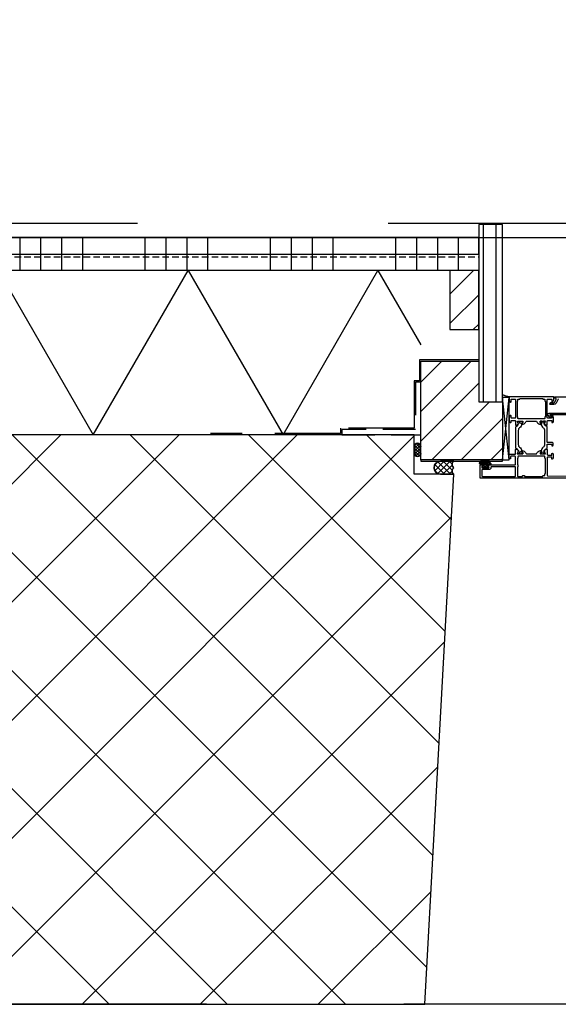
# Model space of a CAD drawing. Header units: millimetres. Extents: x 111285 to 237437, y -9513 to 52045.
# Tile 99 of 117: x 151682 to 152091, y 0 to 749. Entities that reach past the tile are written whole.
import ezdxf

# ---------------------------------------------------------------- set-up
doc = ezdxf.new("R2010")
doc.units = ezdxf.units.MM
doc.header["$LTSCALE"] = 100
for name, pattern in [('CENTER', [50.8, 31.75, -6.35, 6.35, -6.35]), ('DASHED', [0.75, 0.5, -0.25]), ('DASHED3', [4.5, 3, -1.5])]:
    doc.linetypes.add(name, pattern=pattern)
doc.layers.get('0').update_dxf_attribs({"color": 252})
for name, color, linetype in [('0-aanzicht', 252, 'Continuous'), ('0-acceering', 252, 'Continuous'), ('0-afwerking', 252, 'Continuous'), ('0-arc-wanden', 252, 'Continuous'), ('0-binnenwanden', 252, 'Continuous'), ('0-BUITENKOZIJNEN', 252, 'Continuous'), ('0-constructie', 252, 'Continuous'), ('0-HOOFDSTRAMIEN', 1, 'CENTER'), ('0-ISOLATIE', 252, 'Continuous'), ('0-METSTU', 252, 'Continuous')]:
    doc.layers.add(name, color=color, linetype=linetype)
doc.layers.add('X-ref binnenlijn', color=252, linetype='Continuous', plot=False)
doc.linetypes.add('ZIGZAG', pattern='A,0.00254,-5.08,[131,ltypeshp.shx,S=5.08,R=0,X=-5.08,Y=0],-10.16,[131,ltypeshp.shx,S=5.08,R=180,X=5.08,Y=0],-5.08', length=20.32254)

# ---------------------------------------------------------------- blocks, each defined once
blk = doc.blocks.new('U-STRAMIEN')
at = {"layer": '0-HOOFDSTRAMIEN', "ltscale": 0.3}
blk.add_lwpolyline([(-5000, 0), (68000, 0)], dxfattribs=at)
blk = doc.blocks.new('P-71191BLOCK')
at = {"layer": '0-BUITENKOZIJNEN', "linetype": 'Continuous', "ltscale": 0.25}
blk.add_lwpolyline([(14.4, 46.39), (13.04, 45.6), (12.5, 45.6, -0.414214), (12.3, 45.8), (12.3, 49.6, -0.414214), (12.5, 49.8), (14.53, 48.96, 0.9366), (14.89, 48.78), (15.91, 50.55, 0.577375), (15.65, 51), (12.1, 51, -0.414214), (11.4, 51.7), (11.4, 54.2, -0.414214), (11.7, 54.5), (12.3, 54.5, 1), (12.3, 55.5), (9.1, 55.5, 0.412335), (8.3, 54.71, 0.416094), (8.5, 54.5), (9.7, 54.5, -0.414214), (9.9, 54.3), (9.9, 51.5, -0.414214), (9.4, 51), (-3.91, 51, -0.410557), (-4.41, 51.49), (-4.6, 67), (-4.6, 69.5, -0.414214), (-4.1, 70), (-3.2, 70, -0.414214), (-3, 69.8), (-3, 68.9, 1), (-2.2, 68.9), (-2.2, 72, 0.414214), (-2.7, 72.5), (-3, 72.5, 0.414214), (-3.2, 72.3), (-3.2, 71.7, -0.414214), (-3.7, 71.2), (-4.3, 71.2, -0.414214), (-4.8, 71.7), (-4.8, 76.3, -0.414214), (-4.3, 76.8), (-3.7, 76.8, -0.414214), (-3.2, 76.3), (-3.2, 75.7, 0.414214), (-3, 75.5), (-2.7, 75.5, 0.414214), (-2.2, 76), (-2.2, 77.5, 0.414214), (-2.7, 78), (-5.7, 78, 0.414214), (-6.2, 77.5), (-6.2, 0.5, 0.414214), (-5.7, 0), (3.5, 0, 0.414214), (4, 0.5), (4, 2, 0.414214), (3.5, 2.5), (3.4, 2.5, 0.414214), (3.2, 2.3), (3.2, 2, -1), (1.6, 2), (1.6, 6, -1), (3.2, 6), (3.2, 5.7, 0.414214), (3.4, 5.5), (3.5, 5.5, 0.414214), (4, 6), (4, 26.5, -0.414214), (4.5, 27), (10, 27, -0.414214), (10.5, 26.5), (10.5, 23.4, -0.414214), (10.3, 23.2), (8.7, 23.2, 0.414214), (8.5, 23, 0.414214), (9.3, 22.2), (11.6, 22.2, 0.414214), (12.1, 22.7), (12.1, 26.8, -0.414214), (12.3, 27), (15.65, 27, 0.577351), (15.91, 27.45), (14.89, 29.22, 0.936617), (14.53, 29.04), (12.5, 28.2, -0.414214), (12.3, 28.4), (12.3, 32.2, -0.414214), (12.5, 32.4), (13.04, 32.4), (14.4, 31.61, 0.999993), (14.8, 31.61), (14.8, 31.96, 0.267949), (13.3, 34.56), (12.8, 34.85, -0.267949), (12.3, 35.71), (12.3, 42.29, -0.267949), (12.8, 43.15), (13.3, 43.44, 0.267949), (14.8, 46.04), (14.8, 46.39, 0.999992)], format="xyb", close=True, dxfattribs=at)
at = {"layer": '0-BUITENKOZIJNEN', "linetype": 'Continuous'}
for points in [[(-4.8, 28.9), (-4.8, 32.11, -0.414214), (-4.6, 32.31), (-4.4, 32.31, 0.414214), (-4.2, 32.51), (-4.2, 33.6, 0.414214), (-4.4, 33.8), (-4.6, 33.8, -0.414214), (-4.8, 34), (-4.8, 47.5, -0.414214), (-4.6, 47.7), (-4.4, 47.7, 0.414214), (-4.2, 47.9), (-4.2, 49, -0.414214), (-4, 49.2), (-2.9, 49.2, 0.414214), (-2.7, 49.4, -0.414214), (-2.5, 49.6), (8.79, 49.6, -0.414214), (8.99, 49.4, 0.414214), (9.19, 49.2), (10.3, 49.2, -0.414214), (10.5, 49), (10.5, 29, -0.414214), (10.3, 28.8), (9.2, 28.8, 0.414214), (9, 28.6, -0.414214), (8.8, 28.4), (4.2, 28.4, -0.414214), (4, 28.6, 0.414214), (3.8, 28.8), (2.8, 28.8, 0.414214), (2.6, 28.6, -0.414214), (2.4, 28.4), (-4.3, 28.4, -0.414214)], [(-0.1, 1.4), (-4.3, 1.4, -0.414214), (-4.8, 1.9), (-4.8, 26.5, -0.414214), (-4.3, 27), (2.1, 27, -0.414214), (2.6, 26.5), (2.6, 8.7, -0.414214), (2.1, 8.2), (1.9, 8.2, 0.414214), (0.4, 6.7), (0.4, 1.9, -0.414214)]]:
    blk.add_lwpolyline(points, format="xyb", close=True, dxfattribs=at)
blk = doc.blocks.new('P-70157BLOCK')
at = {"layer": '0-BUITENKOZIJNEN', "linetype": 'Continuous'}
for points in [[(14.5, 4.8, -0.536675), (14.32, 5.08, -0.301511), (16.16, 6.3), (18, 6.3, -0.414214), (18.5, 5.8), (18.5, -27.2, -0.414214), (18, -27.7), (16.16, -27.7, -0.301511), (14.32, -26.48, -0.536675), (14.5, -26.2), (16.2, -26.2, 0.414214), (16.7, -25.7), (16.7, -23.2, 0.414214), (16.2, -22.7), (2.7, -22.7, 0.414214), (2.2, -23.2), (2.2, -25.7, 0.414214), (2.7, -26.2), (4.1, -26.2, -0.553992), (4.28, -26.49, -0.287008), (2.66, -27.5), (-0.1, -27.5, -0.414214), (-1.1, -26.5), (-1.1, -26.4, -0.414214), (-0.9, -26.2), (0.3, -26.2, 0.414214), (0.5, -26), (0.5, -23.4, 0.414214), (-0.2, -22.7), (-0.2, -22.7), (-2.87, -22.7), (-2.87, -22.7, -0.57735), (-3.13, -22.25), (-2.76, -21.62), (-2.13, -20.52, -1), (-1.76, -20.67), (-0.28, -21.29, 0.534511), (0, -21.1), (0, -21.1), (0, -17.5, 0.414214), (-0.2, -17.3), (-0.74, -17.3), (-0.74, -17.3), (-2.1, -18.09, -1.077346), (-2.5, -18.12), (-2.5, -17.74, -0.267949), (-1, -15.14), (-1, -15.14), (-0.5, -14.85, 0.267949), (0, -13.99), (0, -10.7), (0, -10.7), (0, -7.42, 0.267949), (-0.5, -6.55), (-0.5, -6.55), (-1, -6.26, -0.267949), (-2.5, -3.66), (-2.5, -3.66), (-2.5, -3.28, -1.077346), (-2.1, -3.31), (-0.74, -4.1), (-0.2, -4.1, 0.414214), (0, -3.9), (0, -3.9), (0, -0.3), (0, -0.3, 0.534511), (-0.28, -0.11), (-1.76, -0.73), (-1.76, -0.73, -1), (-2.13, -0.88), (-2.13, -0.88), (-2.76, 0.22), (-2.76, 0.22), (-3.13, 0.85, -0.57735), (-2.87, 1.3), (-2.87, 1.3), (-0.2, 1.3, 0.414214), (0.5, 2), (0.5, 4.6, 0.414214), (0.3, 4.8), (-0.9, 4.8, -0.414214), (-1.1, 5), (-1.1, 5.1, -0.414214), (-0.1, 6.1), (2.66, 6.1, -0.287008), (4.28, 5.09, -0.553992), (4.1, 4.8), (2.7, 4.8, 0.414214), (2.2, 4.3), (2.2, 1.8, 0.414214), (2.7, 1.3), (16.2, 1.3, 0.414214), (16.7, 1.8), (16.7, 4.3, 0.414214), (16.2, 4.8)], [(17.1, -5.7), (17.1, -5.7), (17.1, -2.2), (17.1, -2.2, 0.414214), (16.9, -2, -0.414214), (16.7, -1.8), (16.7, -0.7), (16.7, -0.7, 0.414214), (16.5, -0.5), (15.4, -0.5, -0.414214), (15.2, -0.3, 0.414214), (15, -0.1), (3.5, -0.1), (3.5, -0.1, 0.414214), (3.3, -0.3, -0.414214), (3.1, -0.5), (2, -0.5, 0.414214), (1.8, -0.7), (1.8, -1.8), (1.8, -20.7), (1.8, -20.7, 0.414214), (2, -20.9), (3.1, -20.9, -0.414214), (3.3, -21.1, 0.414214), (3.5, -21.3), (15, -21.3, 0.414214), (15.2, -21.1), (15.2, -21.1, -0.414214), (15.4, -20.9), (15.4, -20.9), (16.5, -20.9, 0.414214), (16.7, -20.7), (16.7, -20.7), (16.7, -19.6), (16.7, -19.6, -0.414214), (16.9, -19.4), (16.9, -19.4, 0.414214), (17.1, -19.2), (17.1, -19.2)]]:
    blk.add_lwpolyline(points, format="xyb", close=True, dxfattribs=at)
blk = doc.blocks.new('SR2-horizontal')
at = {"ltscale": 0.1}
for p, q in [((320, -403), (330, -403)), ((315, -408), (315, -408)), ((330, -408), (330, -408)), ((300, -424.11), (300, -419.11)), ((302.5, -416.61), (302.5, -416.61)), ((305, -419.11), (305, -424.11)), ((330, -413), (320, -413)), ((372, -414), (367, -461.5)), ((367, -414), (372, -461.5)), ((367, -461.5), (367, -414)), ((367, -414), (372, -414)), ((372, -414), (372, -461.5)), ((302.5, -426.61), (302.5, -426.61)), ((372, -461.5), (367, -461.5))]:
    blk.add_line(p, q, dxfattribs=at)
for p, q in [((305, -414), (305, -413)), ((305, -413), (367, -413)), ((367, -414), (305, -414)), ((367, -413), (367, -414))]:
    blk.add_line(p, q)
at = {"linetype": 'DASHED', "ltscale": 0.5}
for p, q in [((245, -437), (245, -433)), ((245, -433), (305, -433)), ((305, -433), (305, -473)), ((301, -437), (245, -437)), ((301, -473), (301, -437)), ((305, -473), (301, -473))]:
    blk.add_line(p, q, dxfattribs=at)
at = {"linetype": 'DASHED', "ltscale": 0.1}
blk.add_line((-349, -568.5), (349, -568.5), dxfattribs=at)
at = {"linetype": 'Continuous'}
for points in [[(355.35, -409.31), (356.05, -409.19), (356.05, -408.79), (354.69, -408), (353.01, -408), (351.65, -408.79), (351.65, -409.19), (352.35, -409.31, -0.36397), (352.6, -409.6), (352.6, -409.9, -0.414214), (351.9, -410.6), (350.2, -410.6, 0.414214), (350, -410.8), (350, -410.8), (350, -410.8, 0.514348), (350.75, -413.4), (356.56, -413.4), (356.56, -413.4, 0.131652), (356.71, -413.36), (356.71, -413.36), (357.47, -412.92), (357.47, -412.92, 0.244142), (357.72, -412.53), (357.72, -412.53, 0.396233), (357.47, -412.21), (357.47, -412.21), (357.13, -412.15), (357.13, -412.15, 0.170304), (356.93, -412.19), (356.93, -412.19), (356.46, -412.46), (356.46, -412.46, -0.131652), (356.31, -412.5), (356.31, -412.5), (351.24, -412.5), (351.24, -412.5, -0.491631), (351.18, -412.43), (351.18, -412.43), (356.23, -412.4, 0.131652), (356.48, -412.33), (357.85, -411.54), (357.85, -411.54, 0.267949), (358.1, -411.11), (358.1, -411.11), (358.1, -410.8, 0.414214), (357.9, -410.6), (355.8, -410.6, -0.414214), (355.1, -409.9), (355.1, -409.6, -0.36397)], [(350.54, -411.3), (356.23, -411.3), (356.23, -411.3), (356.26, -411.33), (356.26, -411.33), (356.23, -411.3), (356.23, -411.3, -0.414214), (356.26, -411.33, -0.414214), (356.26, -411.33), (356.26, -411.47), (356.26, -411.47, -0.414214), (356.23, -411.5), (356.23, -411.5), (350.64, -411.5), (350.64, -411.5, 0.450354), (350.61, -411.53), (350.61, -411.53, 0.124641), (350.82, -412.07), (350.82, -412.07), (350.79, -412.12), (350.79, -412.12, -0.506575), (350.74, -412.12), (350.74, -412.12, -0.161858), (350.51, -411.4), (350.51, -411.4), (350.51, -411.33), (350.51, -411.33, -0.414214)], [(354.37, -408.98, 0.388879), (354.17, -408.8), (354.17, -408.8), (353.53, -408.8), (353.53, -408.8, 0.388879), (353.33, -408.98), (353.33, -408.98), (353.22, -410.28), (353.22, -410.28, 0.440011), (353.42, -410.5), (353.42, -410.5), (354.28, -410.5), (354.28, -410.5, 0.440011), (354.48, -410.28), (354.48, -410.28)], [(382.4, -418.7), (382.4, -418.7, 0.414214), (382.2, -418.5), (381.17, -418.5, 0.609065), (381.01, -418.82, -1.936492), (379.79, -418.82, 0.609065), (379.63, -418.5), (378.6, -418.5, 0.534511), (378.41, -418.78), (379, -420.2, -0.376373), (378.37, -422.08), (377.3, -422.69, 0.267949), (377.05, -423.12), (377.05, -438.88, 0.267949), (377.3, -439.31), (378.37, -439.92, -0.376373), (379, -441.8), (378.41, -443.22, 0.534511), (378.6, -443.5), (379.63, -443.5, 0.609065), (379.79, -443.18, -1.936492), (381.01, -443.18, 0.609065), (381.17, -443.5), (382.2, -443.5, 0.414214), (382.4, -443.3), (382.4, -442.75), (381.54, -441.27, -0.126173), (381.5, -441.12, 0.233397), (380.07, -438.38, -0.239087), (379.05, -436.36), (379.05, -425.64, -0.239087), (380.07, -423.62, 0.233397), (381.5, -420.88, -0.126173), (381.54, -420.73), (382.4, -419.25)], [(396.5, -420.88, 0.126173), (396.46, -420.73), (395.6, -419.25), (395.6, -418.7, -0.414214), (395.8, -418.5), (396.83, -418.5, -0.609065), (396.99, -418.82, 1.936492), (398.21, -418.82, -0.609065), (398.37, -418.5), (399.4, -418.5), (399.4, -418.5, -0.534511), (399.59, -418.78), (399.59, -418.78), (399, -420.2, 0.376373), (399.63, -422.08), (400.7, -422.69, -0.267949), (400.95, -423.12), (400.95, -425.5, 0.414214), (401.45, -426), (404.15, -426, 0.414214), (404.45, -425.7), (404.45, -425.1, -1), (405.45, -425.1), (405.45, -426.7, -0.414214), (404.95, -427.2), (401.45, -427.2, 0.414214), (400.95, -427.7), (400.95, -438.88, -0.267949), (400.7, -439.31), (399.63, -439.92, 0.376373), (399, -441.8), (399.59, -443.22, -0.534511), (399.4, -443.5), (398.37, -443.5, -0.609065), (398.21, -443.18, 1.936492), (396.99, -443.18, -0.609065), (396.83, -443.5), (395.8, -443.5), (395.8, -443.5, -0.414214), (395.6, -443.3), (395.6, -443.3), (395.6, -442.75), (396.46, -441.27, 0.126173), (396.5, -441.12, -0.233397), (397.93, -438.38, 0.239087), (398.95, -436.36), (398.95, -425.64, 0.239087), (397.93, -423.62, -0.233397)]]:
    blk.add_lwpolyline(points, format="xyb", close=True, dxfattribs=at)
at = {"ltscale": 0.1}
for centre, radius, start, end in [((320, -408), 5, 90, 180), ((331.85, -405.5), 3.11, 126.55916, 233.44084), ((320, -408), 5, 180, 270), ((331.85, -410.5), 3.11, 126.55916, 233.44084), ((302.5, -419.11), 2.5, 90, 180), ((302.5, -419.11), 2.5, 0, 90), ((302.5, -424.11), 2.5, 180, 270), ((302.5, -424.11), 2.5, 270, 0)]:
    blk.add_arc(centre, radius, start, end, dxfattribs=at)
at = {"linetype": 'Continuous'}
blk.add_arc((374, -477.89), 15.97, 95.61782, 115.18659, dxfattribs=at)
at = {"layer": '0-acceering', "ltscale": 0.1}
for p, q in [((315.32, -406.24), (318.24, -403.32)), ((315.63, -410.42), (323.05, -403)), ((327.27, -413), (317.78, -403.52)), ((317.97, -412.57), (327.54, -403)), ((328.78, -410.02), (321.76, -403)), ((328.74, -405.5), (326.25, -403)), ((322.78, -413), (315.53, -405.76)), ((317.75, -412.47), (315.53, -410.25)), ((322.03, -413), (328.82, -406.21)), ((326.52, -413), (328.75, -410.77)), ((303.93, -417.06), (300, -420.99)), ((304.88, -418.35), (300, -423.23)), ((302.1, -416.64), (300.03, -418.71)), ((305, -423.09), (300.15, -418.25)), ((305, -420.85), (301.15, -417)), ((304.93, -418.54), (303.07, -416.68)), ((357.2, -458), (313.2, -414)), ((367, -445.35), (335.65, -414)), ((367, -422.9), (358.1, -414)), ((304.78, -425.12), (300, -420.34)), ((303.71, -426.3), (300, -422.59)), ((301.62, -426.45), (300.16, -424.99)), ((305, -420.48), (300.26, -425.22)), ((305, -422.72), (301.38, -426.34)), ((304.73, -425.23), (303.62, -426.34)), ((349, -472.25), (305, -428.25)), ((343.3, -489), (305, -450.7)), ((352.42, -593), (352.42, -458)), ((361.95, -593), (361.95, -458)), ((320.85, -489), (305, -473.15)), ((349, -517.15), (344.85, -513)), ((349, -539.61), (327, -517.61)), ((344.94, -558), (327, -540.06)), ((0, -570.5), (0, -558)), ((15.88, -570.5), (15.88, -558)), ((31.75, -570.5), (31.75, -558)), ((47.63, -570.5), (47.63, -558)), ((95.25, -570.5), (95.25, -558)), ((111.13, -570.5), (111.13, -558)), ((127, -570.5), (127, -558)), ((142.88, -570.5), (142.88, -558)), ((190.5, -570.5), (190.5, -558)), ((206.38, -570.5), (206.38, -558)), ((222.25, -570.5), (222.25, -558)), ((238.13, -570.5), (238.13, -558)), ((285.75, -570.5), (285.75, -558)), ((301.63, -570.5), (301.63, -558)), ((317.5, -570.5), (317.5, -558)), ((333.38, -570.5), (333.38, -558)), ((0, -583), (0, -570.5)), ((15.88, -583), (15.88, -570.5)), ((31.75, -583), (31.75, -570.5)), ((47.63, -583), (47.63, -570.5)), ((95.25, -583), (95.25, -570.5)), ((111.13, -583), (111.13, -570.5)), ((127, -583), (127, -570.5)), ((142.88, -583), (142.88, -570.5)), ((190.5, -583), (190.5, -570.5)), ((206.38, -583), (206.38, -570.5)), ((222.25, -583), (222.25, -570.5)), ((238.13, -583), (238.13, -570.5)), ((285.75, -583), (285.75, -570.5)), ((301.63, -583), (301.63, -570.5)), ((317.5, -583), (317.5, -570.5)), ((333.38, -583), (333.38, -570.5))]:
    blk.add_line(p, q, dxfattribs=at)
at = {"layer": '0-afwerking', "linetype": 'DASHED'}
for p, q in [((244, -434), (145, -434)), ((244, -438), (244, -434)), ((300, -438), (244, -438)), ((300, -474), (300, -438)), ((304, -474), (300, -474)), ((304, -490), (304, -474)), ((349, -490), (304, -490))]:
    blk.add_line(p, q, dxfattribs=at)
at = {"layer": '0-binnenwanden', "ltscale": 0.1}
for p, q in [((367, -414), (305, -414)), ((305, -414), (305, -489)), ((367, -458), (367, -414)), ((349, -489), (349, -458)), ((349, -458), (367, -458)), ((349, -593), (349, -458)), ((349, -458), (367, -458)), ((367, -458), (367, -593)), ((305, -489), (349, -489)), ((327, -558), (327, -513)), ((327, -513), (349, -513)), ((349, -513), (349, -558)), ((349, -558), (327, -558)), ((367, -593), (349, -593))]:
    blk.add_line(p, q, dxfattribs=at)
at = {"layer": '0-BUITENKOZIJNEN', "linetype": 'Continuous'}
for points in [[(415.9, -448.3), (405.65, -448.3), (403.3, -448.3, -0.767327), (403.2, -447.93), (403.94, -446.69, 0.198912), (404, -446.54), (404, -446.4, 0.414214), (403.8, -446.2), (403.33, -446.2, 0.131652), (403.08, -446.27), (401.95, -447.71, 0.767327), (402.41, -449.4), (405.42, -449.4), (415.9, -449.4)], [(409.73, -460.5, -0.267949), (409.3, -460.25), (407.77, -457.1, 0.267949), (406.04, -456.1), (403.6, -456.1, 0.668179), (403.25, -456.95), (403.81, -457.51, 0.467105), (404.26, -457.47, -0.245393), (404.59, -457.3), (405.92, -457.3, -0.267949), (406.79, -457.8), (407.8, -460.05, -0.57735), (407.37, -460.8), (406.7, -460.8, 0.414214), (406.5, -461), (406.5, -461.5, 0.414214), (407, -462), (415.9, -462)]]:
    blk.add_lwpolyline(points, format="xyb", dxfattribs=at)
at = {"layer": '0-ISOLATIE', "ltscale": 0.1}
for p, q in [((-16.32, -558), (55.84, -433)), ((55.84, -433), (128.01, -558)), ((128.01, -558), (200.18, -433)), ((200.18, -433), (272.35, -558)), ((272.35, -558), (305, -501.45))]:
    blk.add_line(p, q, dxfattribs=at)
at = {"layer": '0-METSTU', "ltscale": 0.1}
for p, q in [((349, -558), (-349, -558)), ((349, -570.5), (349, -558)), ((-349, -570.5), (349, -570.5)), ((-349, -570.5), (349, -570.5)), ((349, -570.5), (349, -583)), ((349, -583), (-349, -583))]:
    blk.add_line(p, q, dxfattribs=at)
at = {"linetype": 'ZIGZAG', "ltscale": 0.25, "rotation": 270}
blk.add_blockref('P-71191BLOCK', (350, -406.2), dxfattribs=at)
at = {"linetype": 'ZIGZAG', "rotation": 270}
blk.add_blockref('P-70157BLOCK', (399.7, -443.5), dxfattribs=at)
blk = doc.blocks.new('onderlegger beganegrond')
at = {"layer": '0-arc-wanden', "ltscale": 0.1}
h = blk.add_hatch(dxfattribs=at)
h.set_pattern_fill('ANSI37', color=256, scale=20, style=0)
h.set_pattern_definition([(45, (21930, 594), (-44.9013, 44.9013), []), (135, (21930, 594), (-44.9013, -44.9013), [])])
h.paths.add_polyline_path([(25230, 403), (25200, 403), (25222, 0), (25838, 0), (25860, 403), (25830, 403), (25830, 433), (25230, 433)])
at = {"layer": '0-aanzicht', "linetype": 'DASHED3'}
blk.add_lwpolyline([(64822, 0), (15, 0), (15, 15), (0, 15), (0, 44373), (15, 44373), (15, 44388), (33060, 44388)], dxfattribs=at)
at = {"layer": '0-constructie', "ltscale": 10}
blk.add_lwpolyline([(25230, 403), (25200, 403), (25222, 0), (25838, 0), (25860, 403), (25830, 403), (25830, 433), (25230, 433)], close=True, dxfattribs=at)
at = {"layer": 'X-ref binnenlijn'}
blk.add_lwpolyline([(65120, 12574), (32630, 12574), (32630, 12638), (7405, 12638), (7405, 16138), (32630, 16138), (32630, 29144), (7405, 29144), (7405, 32644), (32630, 32644), (32630, 43805), (583, 43805), (583, 583), (43680, 583)], dxfattribs=at)
at = {"xscale": -1, "rotation": 180}
blk.add_blockref('SR2-horizontal', (25530, 0), dxfattribs=at)

msp = doc.modelspace()

# ---------------------------------------------------------------- linework, layer by layer
at = {"linetype": 'DASHED', "ltscale": 0.1}
msp.add_line((151333, 568.5), (152031, 568.5), dxfattribs=at)
at = {"linetype": 'DASHED', "ltscale": 0.5}
for p, q in [((151987, 473), (151983, 473)), ((151983, 473), (151983, 437)), ((151987, 433), (151987, 473)), ((151983, 437), (151927, 437)), ((151927, 437), (151927, 433)), ((151927, 433), (151987, 433))]:
    msp.add_line(p, q, dxfattribs=at)
at = {"ltscale": 0.1}
for p, q in [((152054, 414), (152049, 461.5)), ((152049, 414), (152054, 461.5)), ((152054, 461.5), (152049, 461.5)), ((152049, 461.5), (152049, 414)), ((152054, 414), (152054, 461.5)), ((151982, 424.11), (151982, 419.11)), ((151984.5, 426.61), (151984.5, 426.61)), ((151987, 419.11), (151987, 424.11)), ((151984.5, 416.61), (151984.5, 416.61)), ((152012, 413), (152002, 413)), ((152049, 414), (152054, 414)), ((151997, 408), (151997, 408)), ((152012, 408), (152012, 408)), ((152002, 403), (152012, 403))]:
    msp.add_line(p, q, dxfattribs=at)
for p, q in [((152049, 414), (151987, 414)), ((151987, 414), (151987, 413)), ((151987, 413), (152049, 413)), ((152049, 413), (152049, 414))]:
    msp.add_line(p, q)
at = {"linetype": 'Continuous'}
for points in [[(152064.4, 418.7), (152064.4, 418.7, -0.414214), (152064.2, 418.5), (152063.17, 418.5, -0.609065), (152063.01, 418.82, 1.936492), (152061.79, 418.82, -0.609065), (152061.62, 418.5), (152060.6, 418.5, -0.534511), (152060.41, 418.78), (152061, 420.2, 0.376373), (152060.37, 422.08), (152059.3, 422.69, -0.267949), (152059.05, 423.12), (152059.05, 438.88, -0.267949), (152059.3, 439.31), (152060.37, 439.92, 0.376373), (152061, 441.8), (152060.41, 443.22, -0.534511), (152060.6, 443.5), (152061.62, 443.5, -0.609065), (152061.79, 443.18, 1.936492), (152063.01, 443.18, -0.609065), (152063.17, 443.5), (152064.2, 443.5, -0.414214), (152064.4, 443.3), (152064.4, 442.75), (152063.54, 441.27, 0.126173), (152063.5, 441.12, -0.233397), (152062.07, 438.38, 0.239087), (152061.05, 436.36), (152061.05, 425.64, 0.239087), (152062.07, 423.62, -0.233397), (152063.5, 420.88, 0.126173), (152063.54, 420.73), (152064.4, 419.25)], [(152078.49, 420.88, -0.126173), (152078.45, 420.73), (152077.6, 419.25), (152077.6, 418.7, 0.414214), (152077.8, 418.5), (152078.82, 418.5, 0.609065), (152078.99, 418.82, -1.936492), (152080.21, 418.82, 0.609065), (152080.37, 418.5), (152081.4, 418.5), (152081.4, 418.5, 0.534511), (152081.59, 418.78), (152081.59, 418.78), (152080.99, 420.2, -0.376373), (152081.63, 422.08), (152082.7, 422.69, 0.267949), (152082.95, 423.12), (152082.95, 425.5, -0.414214), (152083.45, 426), (152086.15, 426, -0.414214), (152086.45, 425.7), (152086.45, 425.1, 1), (152087.45, 425.1), (152087.45, 426.7, 0.414214), (152086.95, 427.2), (152083.45, 427.2, -0.414214), (152082.95, 427.7), (152082.95, 438.88, 0.267949), (152082.7, 439.31), (152081.63, 439.92, -0.376373), (152080.99, 441.8), (152081.59, 443.22, 0.534511), (152081.4, 443.5), (152080.37, 443.5, 0.609065), (152080.21, 443.18, -1.936492), (152078.99, 443.18, 0.609065), (152078.82, 443.5), (152077.8, 443.5), (152077.8, 443.5, 0.414214), (152077.6, 443.3), (152077.6, 443.3), (152077.6, 442.75), (152078.45, 441.27, -0.126173), (152078.49, 441.12, 0.233397), (152079.93, 438.38, -0.239087), (152080.95, 436.36), (152080.95, 425.64, -0.239087), (152079.93, 423.62, 0.233397)], [(152037.35, 409.31), (152038.05, 409.19), (152038.05, 408.79), (152036.69, 408), (152035.01, 408), (152033.65, 408.79), (152033.65, 409.19), (152034.35, 409.31, 0.36397), (152034.6, 409.6), (152034.6, 409.9, 0.414214), (152033.9, 410.6), (152032.2, 410.6, -0.414214), (152032, 410.8), (152032, 410.8), (152032, 410.8, -0.514348), (152032.75, 413.4), (152038.55, 413.4), (152038.55, 413.4, -0.131652), (152038.7, 413.36), (152038.7, 413.36), (152039.47, 412.92), (152039.47, 412.92, -0.244142), (152039.72, 412.53), (152039.72, 412.53, -0.396233), (152039.47, 412.21), (152039.47, 412.21), (152039.13, 412.15), (152039.13, 412.15, -0.170304), (152038.93, 412.19), (152038.93, 412.19), (152038.46, 412.46), (152038.46, 412.46, 0.131652), (152038.31, 412.5), (152038.31, 412.5), (152033.24, 412.5), (152033.24, 412.5, 0.491631), (152033.18, 412.43), (152033.18, 412.43), (152038.23, 412.4, -0.131652), (152038.48, 412.33), (152039.85, 411.54), (152039.85, 411.54, -0.267949), (152040.1, 411.11), (152040.1, 411.11), (152040.1, 410.8, -0.414214), (152039.9, 410.6), (152037.8, 410.6, 0.414214), (152037.1, 409.9), (152037.1, 409.6, 0.36397)], [(152032.53, 411.3), (152038.22, 411.3), (152038.22, 411.3), (152038.25, 411.33), (152038.25, 411.33), (152038.22, 411.3), (152038.22, 411.3, 0.414214), (152038.25, 411.33, 0.414214), (152038.25, 411.33), (152038.25, 411.47), (152038.25, 411.47, 0.414214), (152038.22, 411.5), (152038.22, 411.5), (152032.64, 411.5), (152032.64, 411.5, -0.450354), (152032.61, 411.53), (152032.61, 411.53, -0.124641), (152032.82, 412.07), (152032.82, 412.07), (152032.79, 412.12), (152032.79, 412.12, 0.506575), (152032.74, 412.12), (152032.74, 412.12, 0.161858), (152032.5, 411.4), (152032.5, 411.4), (152032.5, 411.33), (152032.5, 411.33, 0.414214)], [(152036.37, 408.98, -0.388879), (152036.17, 408.8), (152036.17, 408.8), (152035.53, 408.8), (152035.53, 408.8, -0.388879), (152035.33, 408.98), (152035.33, 408.98), (152035.22, 410.28), (152035.22, 410.28, -0.440011), (152035.42, 410.5), (152035.42, 410.5), (152036.28, 410.5), (152036.28, 410.5, -0.440011), (152036.48, 410.28), (152036.48, 410.28)]]:
    msp.add_lwpolyline(points, format="xyb", close=True, dxfattribs=at)
msp.add_arc((152056, 477.89), 15.97, 244.81341, 264.38218, dxfattribs=at)
at = {"ltscale": 0.1}
for centre, radius, start, end in [((151984.5, 424.11), 2.5, 90, 180), ((151984.5, 424.11), 2.5, 360, 90), ((151984.5, 419.11), 2.5, 180, 270), ((151984.5, 419.11), 2.5, 270, 360), ((152002, 408), 5, 90, 180), ((152013.85, 410.5), 3.11, 126.55916, 233.44084), ((152002, 408), 5, 180, 270), ((152013.85, 405.5), 3.11, 126.55916, 233.44084)]:
    msp.add_arc(centre, radius, start, end, dxfattribs=at)
at = {"layer": '0-acceering', "ltscale": 0.1}
for p, q in [((152034.42, 593), (152034.42, 458)), ((152043.95, 593), (152043.95, 458)), ((151697.87, 583), (151697.87, 570.5)), ((151713.75, 583), (151713.75, 570.5)), ((151729.62, 583), (151729.62, 570.5)), ((151777.25, 583), (151777.25, 570.5)), ((151793.12, 583), (151793.12, 570.5)), ((151809, 583), (151809, 570.5)), ((151824.87, 583), (151824.87, 570.5)), ((151872.5, 583), (151872.5, 570.5)), ((151888.37, 583), (151888.37, 570.5)), ((151904.25, 583), (151904.25, 570.5)), ((151920.12, 583), (151920.12, 570.5)), ((151967.75, 583), (151967.75, 570.5)), ((151983.62, 583), (151983.62, 570.5)), ((151999.5, 583), (151999.5, 570.5)), ((152015.37, 583), (152015.37, 570.5)), ((151697.87, 570.5), (151697.87, 558)), ((151713.75, 570.5), (151713.75, 558)), ((151729.62, 570.5), (151729.62, 558)), ((151777.25, 570.5), (151777.25, 558)), ((151793.12, 570.5), (151793.12, 558)), ((151809, 570.5), (151809, 558)), ((151824.87, 570.5), (151824.87, 558)), ((151872.5, 570.5), (151872.5, 558)), ((151888.37, 570.5), (151888.37, 558)), ((151904.25, 570.5), (151904.25, 558)), ((151920.12, 570.5), (151920.12, 558)), ((151967.75, 570.5), (151967.75, 558)), ((151983.62, 570.5), (151983.62, 558)), ((151999.5, 570.5), (151999.5, 558)), ((152015.37, 570.5), (152015.37, 558)), ((152026.94, 558), (152009, 540.06)), ((152031, 539.61), (152009, 517.61)), ((152031, 517.15), (152026.84, 513)), ((152002.84, 489), (151987, 473.15)), ((152025.29, 489), (151987, 450.7)), ((152031, 472.25), (151987, 428.25)), ((152039.2, 458), (151995.2, 414)), ((152049, 445.35), (152017.65, 414)), ((151985.71, 426.3), (151982, 422.59)), ((151986.78, 425.12), (151982, 420.34)), ((151986.88, 418.35), (151982, 423.23)), ((151985.93, 417.06), (151982, 420.99)), ((151987, 423.09), (151982.15, 418.25)), ((151983.62, 426.45), (151982.16, 424.99)), ((151987, 420.48), (151982.26, 425.22)), ((151987, 420.85), (151983.15, 417)), ((151987, 422.72), (151983.38, 426.34)), ((151986.73, 425.23), (151985.62, 426.34)), ((152049, 422.9), (152040.1, 414)), ((151984.1, 416.64), (151982.03, 418.71)), ((151986.93, 418.54), (151985.07, 416.68)), ((152004.77, 413), (151997.53, 405.76)), ((151999.75, 412.47), (151997.53, 410.25)), ((152009.26, 413), (151999.78, 403.52)), ((151999.97, 412.57), (152009.54, 403)), ((152004.03, 413), (152010.82, 406.21)), ((152008.52, 413), (152010.75, 410.77)), ((151997.32, 406.24), (152000.24, 403.32)), ((151997.63, 410.42), (152005.05, 403)), ((152010.78, 410.02), (152003.75, 403)), ((152010.74, 405.5), (152008.24, 403))]:
    msp.add_line(p, q, dxfattribs=at)
at = {"layer": '0-afwerking', "linetype": 'DASHED'}
for p, q in [((152031, 490), (151986, 490)), ((151986, 490), (151986, 474)), ((151986, 474), (151982, 474)), ((151982, 474), (151982, 438)), ((151982, 438), (151926, 438)), ((151926, 438), (151926, 434)), ((151926, 434), (151827, 434))]:
    msp.add_line(p, q, dxfattribs=at)
at = {"layer": '0-binnenwanden', "ltscale": 0.1}
for p, q in [((152049, 593), (152031, 593)), ((152031, 593), (152031, 458)), ((152049, 458), (152049, 593)), ((152031, 558), (152009, 558)), ((152009, 558), (152009, 513)), ((152031, 513), (152031, 558)), ((152009, 513), (152031, 513)), ((151987, 414), (151987, 489)), ((151987, 489), (152031, 489)), ((152031, 489), (152031, 458)), ((152031, 458), (152049, 458)), ((152031, 458), (152049, 458)), ((152049, 458), (152049, 414)), ((152049, 414), (151987, 414))]:
    msp.add_line(p, q, dxfattribs=at)
at = {"layer": '0-BUITENKOZIJNEN', "linetype": 'Continuous'}
for points in [[(152086.5, 458, 0.536675), (152086.78, 457.82, 0.301511), (152088, 459.66), (152088, 461.5, 0.414214), (152087.5, 462), (152054.5, 462, 0.414214), (152054, 461.5), (152054, 459.66, 0.301511), (152055.22, 457.82, 0.536675), (152055.5, 458), (152055.5, 459.7, -0.414214), (152056, 460.2), (152058.5, 460.2, -0.414214), (152059, 459.7), (152059, 446.2, -0.414214), (152058.5, 445.7), (152056, 445.7, -0.414214), (152055.5, 446.2), (152055.5, 447.6, 0.553992), (152055.21, 447.78, 0.287008), (152054.2, 446.16), (152054.2, 443.4, 0.414214), (152055.2, 442.4), (152055.3, 442.4, 0.414214), (152055.5, 442.6), (152055.5, 443.8, -0.414214), (152055.7, 444), (152058.3, 444, -0.414214), (152059, 443.3), (152059, 443.3), (152059, 440.63), (152059, 440.63, 0.57735), (152059.45, 440.37), (152060.08, 440.74), (152061.18, 441.37, 1), (152061.03, 441.74), (152060.41, 443.22, -0.534511), (152060.6, 443.5), (152060.6, 443.5), (152064.2, 443.5, -0.414214), (152064.4, 443.3), (152064.4, 442.76), (152064.4, 442.76), (152063.61, 441.4, 1.077346), (152063.58, 441), (152063.96, 441, 0.267949), (152066.56, 442.5), (152066.56, 442.5), (152066.85, 443, -0.267949), (152067.71, 443.5), (152071, 443.5), (152071, 443.5), (152074.28, 443.5, -0.267949), (152075.15, 443), (152075.15, 443), (152075.44, 442.5, 0.267949), (152078.04, 441), (152078.04, 441), (152078.41, 441, 1.077346), (152078.38, 441.4), (152077.6, 442.76), (152077.6, 443.3, -0.414214), (152077.8, 443.5), (152077.8, 443.5), (152081.4, 443.5), (152081.4, 443.5, -0.534511), (152081.59, 443.22), (152080.97, 441.74), (152080.97, 441.74, 1), (152080.82, 441.37), (152080.82, 441.37), (152081.92, 440.74), (152081.92, 440.74), (152082.55, 440.37, 0.57735), (152083, 440.63), (152083, 440.63), (152083, 443.3, -0.414214), (152083.7, 444), (152086.3, 444, -0.414214), (152086.5, 443.8), (152086.5, 442.6, 0.414214), (152086.7, 442.4), (152086.8, 442.4, 0.414214), (152087.8, 443.4), (152087.8, 446.16, 0.287008), (152086.79, 447.78, 0.553992), (152086.5, 447.6), (152086.5, 446.2, -0.414214), (152086, 445.7), (152083.5, 445.7, -0.414214), (152083, 446.2), (152083, 459.7, -0.414214), (152083.5, 460.2), (152086, 460.2, -0.414214), (152086.5, 459.7)], [(152076, 460.6), (152076, 460.6), (152079.5, 460.6), (152079.5, 460.6, -0.414214), (152079.7, 460.4, 0.414214), (152079.9, 460.2), (152081, 460.2), (152081, 460.2, -0.414214), (152081.2, 460), (152081.2, 458.9, 0.414214), (152081.4, 458.7, -0.414214), (152081.6, 458.5), (152081.6, 447), (152081.6, 447, -0.414214), (152081.4, 446.8, 0.414214), (152081.2, 446.6), (152081.2, 445.5, -0.414214), (152081, 445.3), (152079.9, 445.3), (152061, 445.3), (152061, 445.3, -0.414214), (152060.8, 445.5), (152060.8, 446.6, 0.414214), (152060.6, 446.8, -0.414214), (152060.4, 447), (152060.4, 458.5, -0.414214), (152060.6, 458.7), (152060.6, 458.7, 0.414214), (152060.8, 458.9), (152060.8, 458.9), (152060.8, 460, -0.414214), (152061, 460.2), (152061, 460.2), (152062.1, 460.2), (152062.1, 460.2, 0.414214), (152062.3, 460.4), (152062.3, 460.4, -0.414214), (152062.5, 460.6), (152062.5, 460.6)], [(152060.9, 401.4), (152064.1, 401.4, 0.414214), (152064.3, 401.6), (152064.3, 401.8, -0.414214), (152064.5, 402), (152065.6, 402, -0.414214), (152065.8, 401.8), (152065.8, 401.6, 0.414214), (152066, 401.4), (152079.5, 401.4, 0.414214), (152079.7, 401.6), (152079.7, 401.8, -0.414214), (152079.9, 402), (152081, 402, 0.414214), (152081.2, 402.2), (152081.2, 403.3, -0.414214), (152081.4, 403.5, 0.414214), (152081.6, 403.7), (152081.6, 414.99, 0.414214), (152081.4, 415.19, -0.414214), (152081.2, 415.39), (152081.2, 416.5, 0.414214), (152081, 416.7), (152061, 416.7, 0.414214), (152060.8, 416.5), (152060.8, 415.4, -0.414214), (152060.6, 415.2, 0.414214), (152060.4, 415), (152060.4, 410.4, 0.414214), (152060.6, 410.2, -0.414214), (152060.8, 410), (152060.8, 409, -0.414214), (152060.6, 408.8, 0.414214), (152060.4, 408.6), (152060.4, 401.9, 0.414214)], [(152033.4, 406.1), (152033.4, 401.9, 0.414214), (152033.9, 401.4), (152058.5, 401.4, 0.414214), (152059, 401.9), (152059, 408.3, 0.414214), (152058.5, 408.8), (152040.7, 408.8, 0.414214), (152040.2, 408.3), (152040.2, 408.1, -0.414214), (152038.7, 406.6), (152033.9, 406.6, 0.414214)]]:
    msp.add_lwpolyline(points, format="xyb", close=True, dxfattribs=at)
for points in [[(152091.73, 460.5, 0.267949), (152091.3, 460.25), (152089.77, 457.1, -0.267949), (152088.04, 456.1), (152085.6, 456.1, -0.668179), (152085.25, 456.95), (152085.8, 457.51, -0.467105), (152086.26, 457.47, 0.245393), (152086.59, 457.3), (152087.92, 457.3, 0.267949), (152088.79, 457.8), (152089.8, 460.05, 0.57735), (152089.36, 460.8), (152088.7, 460.8, -0.414214), (152088.5, 461), (152088.5, 461.5, -0.414214), (152089, 462), (152097.9, 462)], [(152097.9, 448.3), (152087.64, 448.3), (152085.3, 448.3, 0.767327), (152085.2, 447.93), (152085.94, 446.69, -0.198912), (152086, 446.54), (152086, 446.4, -0.414214), (152085.8, 446.2), (152085.33, 446.2, -0.131652), (152085.08, 446.27), (152083.95, 447.71, -0.767327), (152084.4, 449.4), (152087.41, 449.4), (152097.9, 449.4)]]:
    msp.add_lwpolyline(points, format="xyb", dxfattribs=at)
at = {"layer": '0-BUITENKOZIJNEN', "linetype": 'Continuous', "ltscale": 0.25}
msp.add_lwpolyline([(152109.5, 400), (152032.5, 400, -0.414214), (152032, 400.5), (152032, 409.7, -0.414214), (152032.5, 410.2), (152034, 410.2, -0.414214), (152034.5, 409.7), (152034.5, 409.6, -0.414214), (152034.3, 409.4), (152034, 409.4, 1), (152034, 407.8), (152038, 407.8, 1), (152038, 409.4), (152037.7, 409.4, -0.414214), (152037.5, 409.6), (152037.5, 409.7, -0.414214), (152038, 410.2), (152058.5, 410.2, 0.414214), (152059, 410.7), (152059, 416.2, 0.414214), (152058.5, 416.7), (152055.4, 416.7, 0.414214), (152055.2, 416.5), (152055.2, 414.9, -0.414214), (152055, 414.7, -0.414214), (152054.2, 415.5), (152054.2, 417.8, -0.414214), (152054.7, 418.3), (152058.8, 418.3, 0.414214), (152059, 418.5), (152059, 421.85, -0.577351), (152059.45, 422.11), (152061.22, 421.09, -0.936617), (152061.04, 420.73), (152060.2, 418.7, 0.414214), (152060.4, 418.5), (152064.2, 418.5, 0.414214), (152064.4, 418.7), (152064.4, 419.24), (152063.61, 420.6, -0.999993), (152063.61, 421), (152063.96, 421, -0.267949), (152066.56, 419.5), (152066.85, 419, 0.267949), (152067.71, 418.5), (152074.28, 418.5, 0.267949), (152075.15, 419), (152075.44, 419.5, -0.267949), (152078.04, 421), (152078.38, 421, -0.999992), (152078.38, 420.6), (152077.6, 419.24), (152077.6, 418.7, 0.414214), (152077.8, 418.5), (152081.6, 418.5, 0.414214), (152081.8, 418.7), (152080.96, 420.73, -0.9366), (152080.78, 421.09), (152082.55, 422.11, -0.577375), (152083, 421.85), (152083, 418.3, 0.414214), (152083.7, 417.6), (152086.2, 417.6, 0.414214), (152086.5, 417.9), (152086.5, 418.5, -1), (152087.5, 418.5), (152087.5, 415.3, -0.412335), (152086.7, 414.5, -0.416094), (152086.5, 414.7), (152086.5, 415.9, 0.414214), (152086.3, 416.1), (152083.5, 416.1, 0.414214), (152083, 415.6), (152083, 402.29, 0.410557), (152083.49, 401.79), (152099, 401.6)], format="xyb", dxfattribs=at)
at = {"layer": '0-ISOLATIE', "ltscale": 0.1}
for p, q in [((151665.67, 558), (151737.84, 433)), ((151737.84, 433), (151810.01, 558)), ((151810.01, 558), (151882.18, 433)), ((151882.18, 433), (151954.35, 558)), ((151954.35, 558), (151987, 501.45))]:
    msp.add_line(p, q, dxfattribs=at)
at = {"layer": '0-METSTU', "ltscale": 0.1}
for p, q in [((152031, 583), (151333, 583)), ((152031, 570.5), (152031, 583)), ((151333, 570.5), (152031, 570.5)), ((151333, 570.5), (152031, 570.5)), ((152031, 570.5), (152031, 558)), ((152031, 558), (151333, 558))]:
    msp.add_line(p, q, dxfattribs=at)

# ---------------------------------------------------------------- block references
msp.add_blockref('onderlegger beganegrond', (126152, 0))
at = {"layer": '0-HOOFDSTRAMIEN'}
msp.add_blockref('U-STRAMIEN', (126482, 594), dxfattribs=at)

doc.saveas('drawing.dxf')
